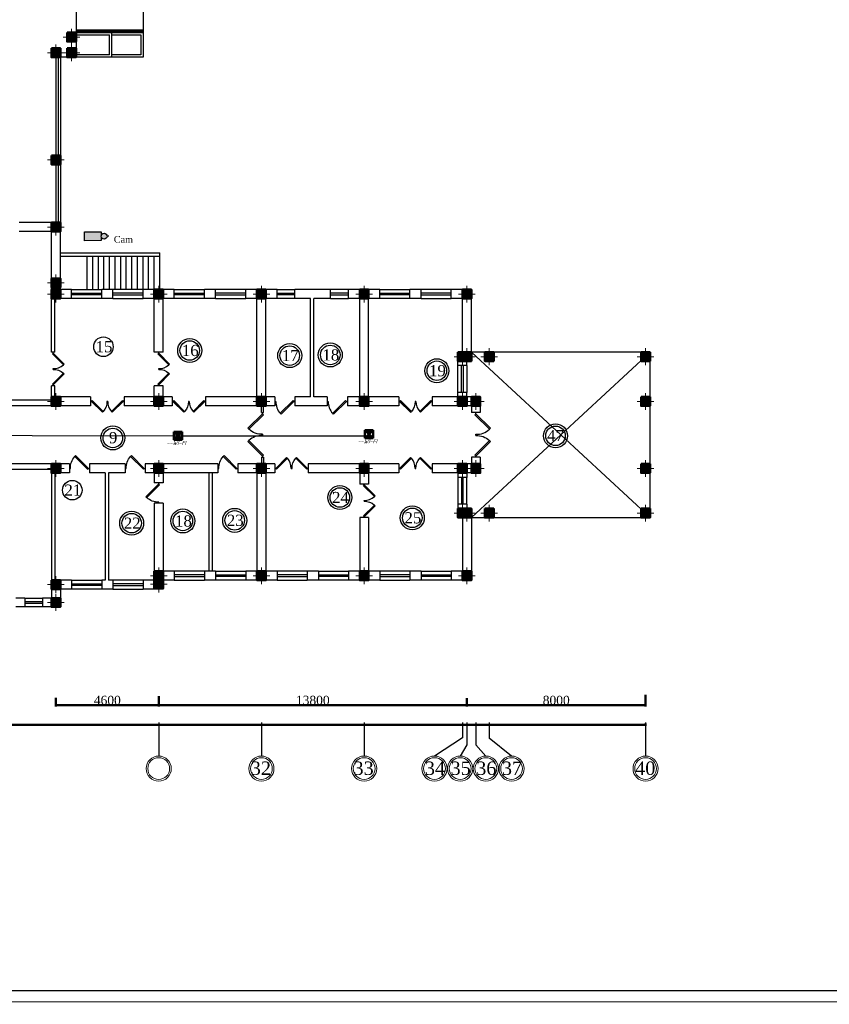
# Model space of a CAD drawing. Header units: millimetres. Extents: x 42471 to 951304, y -405702 to -322821.
# Tile 10 of 37: x 182699 to 218951, y -405539 to -361485. Entities that reach past the tile are written whole.
import ezdxf

# ---------------------------------------------------------------- set-up
doc = ezdxf.new("R2010")
doc.units = ezdxf.units.MM
for name, color, linetype in [('CCTV_TEXT', 7, 'Continuous'), ('kolonn', 7, 'Continuous'), ('os', 3, 'Continuous'), ('SEC. Оборудование (Equipment)', 7, 'Continuous'), ('Пожар - надписи', 7, 'Continuous')]:
    doc.layers.add(name, color=color, linetype=linetype)
doc.layers.add('ЭМ', color=240, linetype='Continuous', lineweight=20)
doc.styles.add('COMPLEX', font='isocpeur.ttf')
doc.styles.add('Gost_AW', font='isocpeui.ttf', dxfattribs={"width": 0.985, "height": 300})
doc.styles.get("Standard").update_dxf_attribs({"font": 'times.ttf'})
doc.dimstyles.new('ISO-25', dxfattribs={"dimtxt": 350, "dimasz": 100, "dimexe": 50, "dimexo": 50, "dimgap": 10, "dimtad": 1, "dimdec": 0, "dimtxsty": 'Standard', "dimblk": 'ARCHTICK', "dimcen": 20, "dimclrd": 1, "dimclre": 1, "dimadec": 0, "dimazin": 0, "dimtfac": 1, "dimtdec": 0, "dimtmove": 0, "dimatfit": 3, "dimldrblk": 'ARCHTICK', "dimfxl": 1, "dimarcsym": 0})

# ---------------------------------------------------------------- blocks, each defined once
blk = doc.blocks.new('jfgjhsdf')
blk.add_hatch(color=1).paths.add_polyline_path([(-593, 731), (-637, 687), (0, 50), (44, 94)])
at = {"color": 1}
for p, q in [((0, 1000), (0, 950)), ((0, 50), (0, 0))]:
    blk.add_line(p, q, dxfattribs=at)
blk.add_lwpolyline([(0, 50), (-637, 687), (-593, 731), (44, 94), (0, 50)], dxfattribs=at)
blk.add_arc((-33, 130), 821, 87.662, 132.9147, dxfattribs=at)
blk = doc.blocks.new('ghsdd')
at = {"ltscale": 50}
h = blk.add_hatch(color=256, dxfattribs=at)
h.paths.add_polyline_path([(0, 200), (-200, 200), (-200, 0), (0, 0)])
h.paths.add_polyline_path([(200, 0), (200, 200), (0, 200), (0, 0)])
h.paths.add_polyline_path([(0, 0), (-200, 0), (-200, -200), (0, -200)])
h.paths.add_polyline_path([(0, 0), (0, -200), (200, -200), (200, 0)])
at = {"lineweight": 0}
for p, q in [((0, -374), (0, 374)), ((-374, 0), (374, 0))]:
    blk.add_line(p, q, dxfattribs=at)
at = {"lineweight": 50, "ltscale": 50}
blk.add_lwpolyline([(200, 200), (200, -200), (-200, -200), (-200, 200), (200, 200)], dxfattribs=at)
blk = doc.blocks.new('1231234431252433')
at = {"layer": 'ЭМ', "color": 0, "lineweight": 20, "ltscale": 0.5}
blk.add_lwpolyline([(287242, 187022), (413342, 187022), (413342, 269622), (287242, 269622)], close=True, dxfattribs=at)
at = {"layer": 'ЭМ', "color": 0, "lineweight": 30, "ltscale": 0.5}
blk.add_lwpolyline([(289242, 187522), (412842, 187522), (412842, 269122), (289242, 269122)], close=True, dxfattribs=at)
blk = doc.blocks.new('_ArchTick')
at = {"color": 0, "linetype": 'ByBlock', "const_width": 0.15}
blk.add_lwpolyline([(-0.5, -0.5), (0.5, 0.5)], dxfattribs=at)
blk = doc.blocks.new('*D1703')
at = {"color": 1, "lineweight": -2, "transparency": 16777216}
for p, q in [((200711, 22085), (200711, 21625)), ((196111, 22012), (196111, 21625)), ((196111, 21675), (200711, 21675))]:
    blk.add_line(p, q, dxfattribs=at)
at = {"layer": 'Defpoints', "color": 0, "lineweight": 50, "transparency": 16777216}
for p in [(196111, 22062), (200711, 22135), (200711, 21675)]:
    blk.add_point(p, dxfattribs=at)
at = {"color": 1, "lineweight": -2, "transparency": 16777216, "xscale": 100, "yscale": 100, "zscale": 100, "rotation": 180}
blk.add_blockref('_ArchTick', (196111, 21675), dxfattribs=at)
at = {"color": 1, "lineweight": -2, "transparency": 16777216, "xscale": 100, "yscale": 100, "zscale": 100}
blk.add_blockref('_ArchTick', (200711, 21675), dxfattribs=at)
at = {"color": 0, "transparency": 16777216, "insert": (198411, 21895), "char_height": 400, "attachment_point": 5}
blk.add_mtext('4600', dxfattribs=at)
blk = doc.blocks.new('*D1704')
at = {"color": 1, "lineweight": -2, "transparency": 16777216}
for p, q in [((200711, 22085), (200711, 21625)), ((200711, 21675), (214511, 21675)), ((214511, 21986), (214511, 21625))]:
    blk.add_line(p, q, dxfattribs=at)
at = {"layer": 'Defpoints', "color": 0, "lineweight": 50, "transparency": 16777216}
for p in [(200711, 22135), (214511, 22036), (214511, 21675)]:
    blk.add_point(p, dxfattribs=at)
at = {"color": 1, "lineweight": -2, "transparency": 16777216, "xscale": 100, "yscale": 100, "zscale": 100, "rotation": 180}
blk.add_blockref('_ArchTick', (200711, 21675), dxfattribs=at)
at = {"color": 1, "lineweight": -2, "transparency": 16777216, "xscale": 100, "yscale": 100, "zscale": 100}
blk.add_blockref('_ArchTick', (214511, 21675), dxfattribs=at)
at = {"color": 0, "transparency": 16777216, "insert": (207611, 21895), "char_height": 400, "attachment_point": 5}
blk.add_mtext('13800', dxfattribs=at)
blk = doc.blocks.new('*D1705')
at = {"color": 1, "lineweight": -2, "transparency": 16777216}
for p, q in [((222511, 22144), (222511, 21625)), ((214511, 21986), (214511, 21625)), ((214511, 21675), (222511, 21675))]:
    blk.add_line(p, q, dxfattribs=at)
at = {"layer": 'Defpoints', "color": 0, "lineweight": 50, "transparency": 16777216}
for p in [(214511, 22036), (222511, 22194), (222511, 21675)]:
    blk.add_point(p, dxfattribs=at)
at = {"color": 1, "lineweight": -2, "transparency": 16777216, "xscale": 100, "yscale": 100, "zscale": 100, "rotation": 180}
blk.add_blockref('_ArchTick', (214511, 21675), dxfattribs=at)
at = {"color": 1, "lineweight": -2, "transparency": 16777216, "xscale": 100, "yscale": 100, "zscale": 100}
blk.add_blockref('_ArchTick', (222511, 21675), dxfattribs=at)
at = {"color": 0, "transparency": 16777216, "insert": (218511, 21895), "char_height": 400, "attachment_point": 5}
blk.add_mtext('8000', dxfattribs=at)
blk = doc.blocks.new('*D1706')
at = {"color": 1, "lineweight": -2, "transparency": 16777216}
for p, q in [((146911, 20853), (146911, 20750)), ((222511, 20800), (146911, 20800)), ((222511, 20853), (222511, 20750))]:
    blk.add_line(p, q, dxfattribs=at)
at = {"layer": 'Defpoints', "color": 0, "lineweight": 50, "transparency": 16777216}
for p in [(146911, 20903), (146911, 20800), (222511, 20903)]:
    blk.add_point(p, dxfattribs=at)
at = {"color": 1, "lineweight": -2, "transparency": 16777216, "xscale": 100, "yscale": 100, "zscale": 100, "rotation": 180}
blk.add_blockref('_ArchTick', (146911, 20800), dxfattribs=at)
at = {"color": 1, "lineweight": -2, "transparency": 16777216, "xscale": 100, "yscale": 100, "zscale": 100}
blk.add_blockref('_ArchTick', (222511, 20800), dxfattribs=at)
at = {"color": 0, "transparency": 16777216, "insert": (184711, 21023), "char_height": 400, "attachment_point": 5}
blk.add_mtext('75600', dxfattribs=at)
blk = doc.blocks.new('Извещатель комбинированный')
at = {"ltscale": 300}
h = blk.add_hatch(color=5, dxfattribs=at)
h.dxf.hatch_style = 1
h.paths.add_polyline_path([(0, 0), (171, 161), (171, 163), (-173, 163)])
h.paths.add_polyline_path([(-171, -161), (171, -161), (0, 0)])
at = {"layer": 'SEC. Оборудование (Equipment)', "color": 5, "lineweight": 50}
for p, q in [((171, -161), (-173, 163)), ((171, 163), (-173, 163)), ((-173, 163), (-173, -161)), ((171, 161), (-173, -163)), ((171, 163), (171, -161)), ((171, -161), (-173, -161))]:
    blk.add_line(p, q, dxfattribs=at)
blk = doc.blocks.new('124343576765846544')
at = {"lineweight": 25, "insert": (523109, 459232), "char_height": 243.53, "width": 2498.43, "attachment_point": 1, "line_spacing_factor": 1.104144, "style": 'COMPLEX'}
blk.add_mtext('\\pi981.33019;ООО \\P\\pi348.14792;MAX ACTIVE \\P\\pi453.55158;{\\H0.84862x;Toshkent. sh}', dxfattribs=at)
blk = doc.blocks.new('312453246243562654123')
at = {"layer": 'os', "color": 0}
for p, q in [((200710.9, 20902.9), (200710.9, 19402.9)), ((205310.9, 20902.9), (205310.9, 19402.9)), ((209910.9, 20902.9), (209910.9, 19402.9)), ((214310.9, 20902.9), (214310.9, 20213.7)), ((214510.9, 20902.9), (214510.9, 19908.2)), ((214910.9, 20902.9), (214910.9, 19908.2)), ((215510.9, 20902.9), (215510.9, 20200.4)), ((222510.9, 20902.9), (222510.9, 19402.9))]:
    blk.add_line(p, q, dxfattribs=at)
for points in [[(214310.9, 20213.7), (213060.9, 19402.9)], [(214510.9, 19908.2), (214210.9, 19402.9)], [(215360.9, 19402.9), (214910.9, 19908.2)], [(216510.9, 19402.9), (215510.9, 20200.4)]]:
    blk.add_lwpolyline(points, dxfattribs=at)
at = {"layer": 'os', "color": 0, "lineweight": 0}
for centre, radius in [((200710.9, 18840.4), 562.5), ((205310.9, 18840.4), 562.5), ((209910.9, 18840.4), 562.5), ((213060.9, 18840.4), 562.5), ((214210.9, 18840.4), 562.5), ((215360.9, 18840.4), 562.5), ((216510.9, 18840.4), 562.5), ((222510.9, 18840.4), 562.5), ((200710.9, 18840.4), 487.5), ((205310.9, 18840.4), 487.5), ((209910.9, 18840.4), 487.5), ((213060.9, 18840.4), 487.5), ((214210.9, 18840.4), 487.5), ((215360.9, 18840.4), 487.5), ((216510.9, 18840.4), 487.5), ((222510.9, 18840.4), 487.5)]:
    blk.add_circle(centre, radius, dxfattribs=at)
at = {"ltscale": 50}
for s, p in [('32', (204831.9, 18556.8)), ('33', (209431.9, 18556.8)), ('34', (212627.4, 18556.8)), ('35', (213777.4, 18556.8)), ('36', (214927.4, 18556.8)), ('37', (216077.4, 18556.8)), ('40', (222043.8, 18556.8))]:
    blk.add_text(s, height=600, dxfattribs=at).set_placement(p)
for base, p1, p2, picture, middle in [((200710.9, 21675.1), (196110.9, 22061.8), (200710.9, 22134.9), '*D1703', (198410.9, 21895.1)), ((214510.9, 21675.1), (200710.9, 22134.9), (214510.9, 22035.7), '*D1704', (207610.9, 21895.1)), ((222510.9, 21675.1), (214510.9, 22035.7), (222510.9, 22193.8), '*D1705', (218510.9, 21895.1))]:
    dim = blk.add_linear_dim(base=base, p1=p1, p2=p2, dimstyle='ISO-25', override={"dimtmove": 1})
    dim.commit()
    dim.dimension.update_dxf_attribs({"geometry": picture, "text_midpoint": middle})
dim = blk.add_linear_dim(base=(146910.9, 20800.4), p1=(222510.9, 20902.9), p2=(146910.9, 20902.9), dimstyle='ISO-25')
dim.commit()
dim.dimension.update_dxf_attribs({"geometry": '*D1706', "text_midpoint": (184710.9, 21023)})

msp = doc.modelspace()

# ---------------------------------------------------------------- hatches: boundary and pattern name
at = {"lineweight": 25, "true_color": 0x22346e}
h = msp.add_hatch(color=159, dxfattribs=at)
h.dxf.hatch_style = 1
h.paths.add_polyline_path([(185601.859, -371372.975), (186352.754, -371367.951), (186351.718, -371213.111, -0.081383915), (186345.176, -371170.315, -0.072625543), (186351.176, -371132.096), (186350.14, -370977.256), (185599.245, -370982.28)])
h.paths.add_polyline_path([(186345.176, -371170.315, 1), (186612.907, -371173.186, 1)])

# ---------------------------------------------------------------- linework, layer by layer
for p, q in [((188223.907, -360962.306), (188223.907, -363162.306)), ((185223.907, -362062.306), (188223.907, -362062.306)), ((185223.907, -362162.306), (186723.907, -362162.306)), ((186823.907, -362162.306), (188123.907, -362162.306)), ((188123.907, -362162.306), (188123.907, -363062.306)), ((186723.907, -363062.306), (185223.907, -363062.306)), ((188223.907, -363162.306), (185223.907, -363162.306)), ((188123.907, -363062.306), (186823.907, -363062.306)), ((184523.907, -371912.306), (188973.907, -371912.306)), ((184523.907, -372062.306), (188973.907, -372062.306)), ((185723.907, -373562.306), (185723.907, -372062.306)), ((185973.907, -373562.306), (185973.907, -372062.306)), ((186223.907, -373562.306), (186223.907, -372062.306)), ((186473.907, -373562.306), (186473.907, -372062.306)), ((186723.907, -373562.306), (186723.907, -372062.306)), ((186973.907, -373562.306), (186973.907, -372062.306)), ((187223.907, -373562.306), (187223.907, -372062.306)), ((187473.907, -373562.306), (187473.907, -372062.306)), ((187723.907, -373562.306), (187723.907, -372062.306)), ((187973.907, -373562.306), (187973.907, -372062.306)), ((188223.907, -373562.306), (188223.907, -372062.306)), ((188473.907, -373562.306), (188473.907, -372062.306)), ((188723.907, -373562.306), (188723.907, -372062.306)), ((188973.907, -373562.306), (188973.907, -371912.306))]:
    msp.add_line(p, q)
at = {"color": 1}
for p, q in [((185223.907, -361942.306), (188223.907, -361942.306)), ((185223.907, -362002.306), (188223.907, -362002.306)), ((184323.907, -363162.306), (184323.907, -367562.306)), ((184423.907, -363162.306), (184423.907, -367562.306)), ((184323.907, -367962.306), (184323.907, -370562.306)), ((184423.907, -367962.306), (184423.907, -370562.306)), ((185023.907, -373562.306), (186373.907, -373562.306)), ((188223.907, -373562.306), (186873.907, -373562.306)), ((189623.907, -373562.306), (190973.907, -373562.306)), ((192823.907, -373562.306), (191473.907, -373562.306)), ((194223.907, -373562.306), (195023.907, -373562.306)), ((197423.907, -373562.306), (196623.907, -373562.306)), ((198823.907, -373562.306), (200173.907, -373562.306)), ((202023.907, -373562.306), (200673.907, -373562.306)), ((185023.907, -373722.306), (186373.907, -373722.306)), ((186373.907, -373802.306), (185023.907, -373802.306)), ((186373.907, -373962.306), (185023.907, -373962.306)), ((188223.907, -373722.306), (186873.907, -373722.306)), ((186873.907, -373802.306), (188223.907, -373802.306)), ((186873.907, -373962.306), (188223.907, -373962.306)), ((189623.907, -373722.306), (190973.907, -373722.306)), ((190973.907, -373802.306), (189623.907, -373802.306)), ((190973.907, -373962.306), (189623.907, -373962.306)), ((192823.907, -373722.306), (191473.907, -373722.306)), ((191473.907, -373802.306), (192823.907, -373802.306)), ((191473.907, -373962.306), (192823.907, -373962.306)), ((194223.907, -373722.306), (195023.907, -373722.306)), ((195023.907, -373802.306), (194223.907, -373802.306)), ((195023.907, -373962.306), (194223.907, -373962.306)), ((197423.907, -373722.306), (196623.907, -373722.306)), ((196623.907, -373802.306), (197423.907, -373802.306)), ((196623.907, -373962.306), (197423.907, -373962.306)), ((198823.907, -373722.306), (200173.907, -373722.306)), ((200173.907, -373802.306), (198823.907, -373802.306)), ((200173.907, -373962.306), (198823.907, -373962.306)), ((202023.907, -373722.306), (200673.907, -373722.306)), ((200673.907, -373802.306), (202023.907, -373802.306)), ((200673.907, -373962.306), (202023.907, -373962.306)), ((202923.907, -383762.306), (210923.907, -376362.306)), ((210923.907, -383762.306), (202923.907, -376362.306)), ((202323.907, -378162.306), (202323.907, -376962.306)), ((202483.907, -378162.306), (202483.907, -376962.306)), ((202563.907, -376962.306), (202563.907, -378162.306)), ((202723.907, -376962.306), (202723.907, -378162.306)), ((193533.907, -379062.306), (193533.907, -378762.306)), ((193613.907, -379062.306), (193613.907, -378762.306)), ((193533.907, -379062.306), (193613.907, -379062.306)), ((193533.907, -381062.306), (193533.907, -381362.306)), ((193533.907, -381062.306), (193613.907, -381062.306)), ((193613.907, -381062.306), (193613.907, -381362.306)), ((202323.907, -381962.306), (202323.907, -383162.306)), ((202483.907, -381962.306), (202483.907, -383162.306)), ((202563.907, -383162.306), (202563.907, -381962.306)), ((202723.907, -383162.306), (202723.907, -381962.306)), ((190973.907, -386162.306), (189623.907, -386162.306)), ((190973.907, -386322.306), (189623.907, -386322.306)), ((191473.907, -386162.306), (192823.907, -386162.306)), ((191473.907, -386322.306), (192823.907, -386322.306)), ((195573.907, -386162.306), (194223.907, -386162.306)), ((195573.907, -386322.306), (194223.907, -386322.306)), ((196073.907, -386162.306), (197423.907, -386162.306)), ((196073.907, -386322.306), (197423.907, -386322.306)), ((200173.907, -386162.306), (198823.907, -386162.306)), ((200173.907, -386322.306), (198823.907, -386322.306)), ((200673.907, -386162.306), (202023.907, -386162.306)), ((200673.907, -386322.306), (202023.907, -386322.306)), ((185023.907, -386562.306), (186373.907, -386562.306)), ((185023.907, -386722.306), (186373.907, -386722.306)), ((188223.907, -386562.306), (186873.907, -386562.306)), ((188223.907, -386722.306), (186873.907, -386722.306)), ((189623.907, -386402.306), (190973.907, -386402.306)), ((189623.907, -386562.306), (190973.907, -386562.306)), ((192823.907, -386402.306), (191473.907, -386402.306)), ((192823.907, -386562.306), (191473.907, -386562.306)), ((194223.907, -386402.306), (195573.907, -386402.306)), ((194223.907, -386562.306), (195573.907, -386562.306)), ((197423.907, -386402.306), (196073.907, -386402.306)), ((197423.907, -386562.306), (196073.907, -386562.306)), ((198823.907, -386402.306), (200173.907, -386402.306)), ((198823.907, -386562.306), (200173.907, -386562.306)), ((202023.907, -386402.306), (200673.907, -386402.306)), ((202023.907, -386562.306), (200673.907, -386562.306)), ((186373.907, -386802.306), (185023.907, -386802.306)), ((186373.907, -386962.306), (185023.907, -386962.306)), ((186873.907, -386802.306), (188223.907, -386802.306)), ((186873.907, -386962.306), (188223.907, -386962.306)), ((182923.907, -387362.306), (183723.907, -387362.306)), ((182923.907, -387522.306), (183723.907, -387522.306)), ((183723.907, -387602.306), (182923.907, -387602.306)), ((183723.907, -387762.306), (182923.907, -387762.306))]:
    msp.add_line(p, q, dxfattribs=at)
at = {"lineweight": 30}
for p, q in [((184523.907, -370562.306), (182673.907, -370562.306)), ((184523.907, -373562.306), (184523.907, -370562.306)), ((184123.907, -370962.306), (182673.907, -370962.306)), ((184123.907, -376362.306), (184123.907, -370962.306)), ((184523.907, -373462.306), (184123.907, -373462.306)), ((185023.907, -373562.306), (184123.907, -373562.306)), ((185023.907, -373962.306), (185023.907, -373562.306)), ((186873.907, -373562.306), (186373.907, -373562.306)), ((186373.907, -373962.306), (186373.907, -373562.306)), ((186873.907, -373962.306), (186873.907, -373562.306)), ((188223.907, -373962.306), (188223.907, -373562.306)), ((189623.907, -373562.306), (188223.907, -373562.306)), ((189623.907, -373962.306), (189623.907, -373562.306)), ((191473.907, -373562.306), (190973.907, -373562.306)), ((190973.907, -373962.306), (190973.907, -373562.306)), ((191473.907, -373962.306), (191473.907, -373562.306)), ((194223.907, -373562.306), (192823.907, -373562.306)), ((192823.907, -373962.306), (192823.907, -373562.306)), ((194223.907, -373962.306), (194223.907, -373562.306)), ((196623.907, -373562.306), (195023.907, -373562.306)), ((195023.907, -373962.306), (195023.907, -373562.306)), ((196623.907, -373962.306), (196623.907, -373562.306)), ((198823.907, -373562.306), (197423.907, -373562.306)), ((197423.907, -373962.306), (197423.907, -373562.306)), ((198823.907, -373962.306), (198823.907, -373562.306)), ((200673.907, -373562.306), (200173.907, -373562.306)), ((200173.907, -373962.306), (200173.907, -373562.306)), ((200673.907, -373962.306), (200673.907, -373562.306)), ((202023.907, -373962.306), (202023.907, -373562.306)), ((202923.907, -373562.306), (202023.907, -373562.306)), ((202923.907, -376762.306), (202923.907, -373562.306)), ((185023.907, -373962.306), (184123.907, -373962.306)), ((184273.907, -376362.306), (184273.907, -373962.306)), ((186873.907, -373962.306), (186373.907, -373962.306)), ((188723.907, -373962.306), (188223.907, -373962.306)), ((188723.907, -376362.306), (188723.907, -373962.306)), ((189123.907, -376362.306), (189123.907, -373962.306)), ((189623.907, -373962.306), (189123.907, -373962.306)), ((191473.907, -373962.306), (190973.907, -373962.306)), ((193323.907, -373962.306), (192823.907, -373962.306)), ((193323.907, -378362.306), (193323.907, -373962.306)), ((194223.907, -373962.306), (193723.907, -373962.306)), ((193723.907, -378362.306), (193723.907, -373962.306)), ((195723.907, -373962.306), (195023.907, -373962.306)), ((195723.907, -378362.306), (195723.907, -373962.306)), ((195873.907, -378362.306), (195873.907, -373962.306)), ((196623.907, -373962.306), (195873.907, -373962.306)), ((197923.907, -373962.306), (197423.907, -373962.306)), ((197923.907, -378362.306), (197923.907, -373962.306)), ((198823.907, -373962.306), (198323.907, -373962.306)), ((198323.907, -378362.306), (198323.907, -373962.306)), ((200673.907, -373962.306), (200173.907, -373962.306)), ((202523.907, -373962.306), (202023.907, -373962.306)), ((202523.907, -376362.306), (202523.907, -373962.306)), ((184273.907, -376362.306), (184123.907, -376362.306)), ((189123.907, -376362.306), (188723.907, -376362.306)), ((202523.907, -376362.306), (202323.907, -376362.306)), ((202323.907, -376962.306), (202323.907, -376362.306)), ((202723.907, -376962.306), (202323.907, -376962.306)), ((202923.907, -376762.306), (202723.907, -376762.306)), ((202723.907, -376962.306), (202723.907, -376762.306)), ((184123.907, -378512.306), (184123.907, -377862.306)), ((184273.907, -377862.306), (184123.907, -377862.306)), ((184273.907, -378362.306), (184273.907, -377862.306)), ((189123.907, -377862.306), (188723.907, -377862.306)), ((188723.907, -378362.306), (188723.907, -377862.306)), ((189123.907, -378362.306), (189123.907, -377862.306)), ((185873.907, -378362.306), (184123.907, -378362.306)), ((185873.907, -378362.306), (185873.907, -378762.306)), ((187373.907, -378362.306), (187373.907, -378762.306)), ((188723.907, -378362.306), (187373.907, -378362.306)), ((189523.907, -378362.306), (189123.907, -378362.306)), ((189523.907, -378362.306), (189523.907, -378762.306)), ((191023.907, -378362.306), (191023.907, -378762.306)), ((193323.907, -378362.306), (191023.907, -378362.306)), ((194123.907, -378362.306), (193723.907, -378362.306)), ((194123.907, -378362.306), (194123.907, -378762.306)), ((195023.907, -378362.306), (195023.907, -378762.306)), ((195723.907, -378362.306), (195023.907, -378362.306)), ((196473.907, -378362.306), (195873.907, -378362.306)), ((196473.907, -378362.306), (196473.907, -378762.306)), ((197373.907, -378362.306), (197373.907, -378762.306)), ((197923.907, -378362.306), (197373.907, -378362.306)), ((199673.907, -378362.306), (198323.907, -378362.306)), ((199673.907, -378362.306), (199673.907, -378762.306)), ((201173.907, -378362.306), (201173.907, -378762.306)), ((202323.907, -378362.306), (201173.907, -378362.306)), ((202723.907, -378162.306), (202323.907, -378162.306)), ((202323.907, -378362.306), (202323.907, -378162.306)), ((202723.907, -378362.306), (202723.907, -378162.306)), ((203323.907, -378362.306), (202723.907, -378362.306)), ((203323.907, -378362.306), (203323.907, -379062.306)), ((185873.907, -378762.306), (179023.907, -378762.306)), ((184123.907, -378512.306), (179423.907, -378512.306)), ((189523.907, -378762.306), (187373.907, -378762.306)), ((194123.907, -378762.306), (191023.907, -378762.306)), ((196473.907, -378762.306), (195023.907, -378762.306)), ((199673.907, -378762.306), (197373.907, -378762.306)), ((202923.907, -378762.306), (201173.907, -378762.306)), ((202923.907, -378762.306), (202923.907, -379062.306)), ((203323.907, -379062.306), (202923.907, -379062.306)), ((184923.907, -381362.306), (179023.907, -381362.306)), ((184923.907, -381362.306), (184923.907, -381762.306)), ((185823.907, -381362.306), (185823.907, -381762.306)), ((187423.907, -381362.306), (185823.907, -381362.306)), ((187423.907, -381362.306), (187423.907, -381762.306)), ((191573.907, -381362.306), (188323.907, -381362.306)), ((188323.907, -381362.306), (188323.907, -381762.306)), ((191573.907, -381362.306), (191573.907, -381762.306)), ((192473.907, -381362.306), (192473.907, -381762.306)), ((194123.907, -381362.306), (192473.907, -381362.306)), ((194123.907, -381362.306), (194123.907, -381762.306)), ((199673.907, -381362.306), (195623.907, -381362.306)), ((195623.907, -381362.306), (195623.907, -381762.306)), ((199673.907, -381362.306), (199673.907, -381762.306)), ((201173.907, -381362.306), (201173.907, -381762.306)), ((202923.907, -381362.306), (201173.907, -381362.306)), ((203323.907, -381062.306), (202923.907, -381062.306)), ((202923.907, -381062.306), (202923.907, -381362.306)), ((203323.907, -381062.306), (203323.907, -381762.306)), ((184123.907, -381612.306), (179423.907, -381612.306)), ((184123.907, -381612.306), (184123.907, -387362.306)), ((184923.907, -381762.306), (184273.907, -381762.306)), ((184273.907, -381762.306), (184273.907, -386562.306)), ((186523.907, -381762.306), (185823.907, -381762.306)), ((186523.907, -381762.306), (186523.907, -386562.306)), ((186673.907, -381762.306), (186673.907, -386562.306)), ((187423.907, -381762.306), (186673.907, -381762.306)), ((188723.907, -381762.306), (188323.907, -381762.306)), ((188723.907, -381762.306), (188723.907, -382212.306)), ((191573.907, -381762.306), (189123.907, -381762.306)), ((189123.907, -381762.306), (189123.907, -382212.306)), ((191173.907, -381762.306), (191173.907, -386162.306)), ((191323.907, -381762.306), (191323.907, -386162.306)), ((193323.907, -381762.306), (192473.907, -381762.306)), ((193323.907, -381762.306), (193323.907, -386162.306)), ((194123.907, -381762.306), (193723.907, -381762.306)), ((193723.907, -381762.306), (193723.907, -386162.306)), ((197923.907, -381762.306), (195623.907, -381762.306)), ((197923.907, -381762.306), (197923.907, -382262.306)), ((199673.907, -381762.306), (198323.907, -381762.306)), ((198323.907, -381762.306), (198323.907, -382262.306)), ((202323.907, -381762.306), (201173.907, -381762.306)), ((202323.907, -381762.306), (202323.907, -381962.306)), ((202723.907, -381762.306), (202723.907, -381962.306)), ((203323.907, -381762.306), (202723.907, -381762.306)), ((189123.907, -382212.306), (188723.907, -382212.306)), ((198323.907, -382262.306), (197923.907, -382262.306)), ((202723.907, -381962.306), (202323.907, -381962.306)), ((189123.907, -383112.306), (188723.907, -383112.306)), ((188723.907, -383112.306), (188723.907, -386562.306)), ((189123.907, -383112.306), (189123.907, -386162.306)), ((202323.907, -383162.306), (202323.907, -383762.306)), ((202723.907, -383162.306), (202323.907, -383162.306)), ((202723.907, -383162.306), (202723.907, -383362.306)), ((202923.907, -383362.306), (202723.907, -383362.306)), ((202923.907, -383362.306), (202923.907, -386562.306)), ((198323.907, -383762.306), (197923.907, -383762.306)), ((197923.907, -383762.306), (197923.907, -386162.306)), ((198323.907, -383762.306), (198323.907, -386162.306)), ((202523.907, -383762.306), (202323.907, -383762.306)), ((202523.907, -383762.306), (202523.907, -386162.306)), ((189623.907, -386162.306), (189123.907, -386162.306)), ((189623.907, -386162.306), (189623.907, -386562.306)), ((191473.907, -386162.306), (190973.907, -386162.306)), ((190973.907, -386162.306), (190973.907, -386562.306)), ((191473.907, -386162.306), (191473.907, -386562.306)), ((192823.907, -386162.306), (192823.907, -386562.306)), ((193323.907, -386162.306), (192823.907, -386162.306)), ((194223.907, -386162.306), (193723.907, -386162.306)), ((194223.907, -386162.306), (194223.907, -386562.306)), ((196073.907, -386162.306), (195573.907, -386162.306)), ((195573.907, -386162.306), (195573.907, -386562.306)), ((196073.907, -386162.306), (196073.907, -386562.306)), ((197423.907, -386162.306), (197423.907, -386562.306)), ((197923.907, -386162.306), (197423.907, -386162.306)), ((198823.907, -386162.306), (198323.907, -386162.306)), ((198823.907, -386162.306), (198823.907, -386562.306)), ((200673.907, -386162.306), (200173.907, -386162.306)), ((200173.907, -386162.306), (200173.907, -386562.306)), ((200673.907, -386162.306), (200673.907, -386562.306)), ((202023.907, -386162.306), (202023.907, -386562.306)), ((202523.907, -386162.306), (202023.907, -386162.306)), ((185023.907, -386562.306), (184123.907, -386562.306)), ((185023.907, -386562.306), (185023.907, -386962.306)), ((186373.907, -386562.306), (186373.907, -386962.306)), ((186523.907, -386562.306), (186373.907, -386562.306)), ((186873.907, -386562.306), (186673.907, -386562.306)), ((186873.907, -386562.306), (186873.907, -386962.306)), ((188223.907, -386562.306), (188223.907, -386962.306)), ((188723.907, -386562.306), (188223.907, -386562.306)), ((189623.907, -386562.306), (189123.907, -386562.306)), ((189123.907, -386562.306), (189123.907, -386962.306)), ((191473.907, -386562.306), (190973.907, -386562.306)), ((194223.907, -386562.306), (192823.907, -386562.306)), ((196073.907, -386562.306), (195573.907, -386562.306)), ((198823.907, -386562.306), (197423.907, -386562.306)), ((200673.907, -386562.306), (200173.907, -386562.306)), ((202923.907, -386562.306), (202023.907, -386562.306)), ((185023.907, -386962.306), (184523.907, -386962.306)), ((184523.907, -386962.306), (184523.907, -387762.306)), ((186873.907, -386962.306), (186373.907, -386962.306)), ((189123.907, -386962.306), (188223.907, -386962.306)), ((182923.907, -387362.306), (182523.907, -387362.306)), ((182923.907, -387362.306), (182923.907, -387762.306)), ((183723.907, -387362.306), (183723.907, -387762.306)), ((184123.907, -387362.306), (183723.907, -387362.306)), ((182923.907, -387762.306), (182523.907, -387762.306)), ((184523.907, -387762.306), (183723.907, -387762.306))]:
    msp.add_line(p, q, dxfattribs=at)
for points in [[(204123.907, -353562.306), (184523.907, -353562.306), (184523.907, -357962.306), (185223.907, -357962.306), (185223.907, -363162.306), (184523.907, -363162.306), (184523.907, -370562.306)], [(186823.907, -363162.306), (186823.907, -362062.306)], [(186723.907, -363062.306), (186723.907, -362162.306)]]:
    msp.add_lwpolyline(points)
for points in [[(184823.907, -362062.306), (185223.907, -362062.306), (185223.907, -362462.306), (184823.907, -362462.306)], [(184123.907, -362762.306), (184523.907, -362762.306), (184523.907, -363162.306), (184123.907, -363162.306)], [(184823.907, -362762.306), (185223.907, -362762.306), (185223.907, -363162.306), (184823.907, -363162.306)], [(184123.907, -367562.306), (184523.907, -367562.306), (184523.907, -367962.306), (184123.907, -367962.306)]]:
    msp.add_lwpolyline(points, close=True, dxfattribs=at)
at = {"color": 1}
msp.add_lwpolyline([(202923.907, -383762.306), (210923.907, -383762.306), (210923.907, -376362.306), (202923.907, -376362.306)], dxfattribs=at)
at = {"lineweight": 25}
msp.add_lwpolyline([(147363.965, -379807.247), (158684.761, -379929.831), (169263.756, -380079.698), (176899.408, -380079.698), (189601.022, -380104.157), (198155.54, -380104.157)], dxfattribs=at)
at = {"color": 1}
for centre, radius in [((186449.405, -376119.258), 437.019), ((190311.592, -376286.814), 537.019), ((190311.592, -376286.814), 437.019), ((194790.962, -376514.616), 537.019), ((194790.962, -376514.616), 437.019), ((196606.377, -376484.929), 537.019), ((196606.377, -376484.929), 437.019), ((201379.369, -377191.403), 537.019), ((201379.369, -377191.403), 437.019), ((186869.17, -380197.475), 537.019), ((206692.762, -380101.986), 537.019), ((206692.762, -380101.986), 437.019), ((186869.17, -380197.475), 437.019), ((185053.238, -382536.061), 437.019), ((197037.041, -382865.567), 537.019), ((197037.041, -382865.567), 437.019), ((200279.506, -383773.053), 537.019), ((187713.59, -384013.806), 537.019), ((187713.59, -384013.806), 437.019), ((190006.021, -383914.417), 537.019), ((190006.021, -383914.417), 437.019), ((192326.753, -383886.144), 537.019), ((192326.753, -383886.144), 437.019), ((200279.506, -383773.053), 437.019)]:
    msp.add_circle(centre, radius, dxfattribs=at)
at = {"layer": 'Пожар - надписи', "color": 244, "lineweight": 30, "ltscale": 300, "true_color": 0x991b1e}
msp.add_line((186692.778, -371163.956), (186607.903, -371165.617), dxfattribs=at)
msp.add_lwpolyline([(186351.718, -371213.111), (186352.754, -371367.951), (185601.859, -371372.975), (185599.245, -370982.28), (186350.14, -370977.256), (186351.176, -371132.096)], dxfattribs=at)
msp.add_circle((186479.041, -371171.75), 133.873, dxfattribs=at)

# ---------------------------------------------------------------- block references
at = {"lineweight": 50}
for name, p in [('1231234431252433', (-172411.212, -592443.46)), ('124343576765846544', (-443006.61, -862835.63)), ('124343576765846544', (-421006.61, -862835.63))]:
    msp.add_blockref(name, p, dxfattribs=at)
at = {"color": 1, "lineweight": 50}
msp.add_blockref('312453246243562654123', (-11786.972, -413832.699), dxfattribs=at)
for p, xscale, yscale, zscale, rotation in [((184198.907, -376362.306), 0.769230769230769, 0.769230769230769, 0.769230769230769, 180), ((188923.907, -376362.306), 0.769230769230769, 0.769230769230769, 0.769230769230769, 180), ((185873.907, -378562.306), -0.769230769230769, 0.769230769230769, 0.769230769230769, 270), ((187373.907, -378562.306), 0.769230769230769, 0.769230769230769, 0.769230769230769, 90), ((189523.907, -378562.306), -0.769230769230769, 0.769230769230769, 0.769230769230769, 270), ((191023.907, -378562.306), 0.769230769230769, 0.769230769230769, 0.769230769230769, 90), ((195023.907, -378562.306), 0.8999999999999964, 0.8999999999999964, 0.8999999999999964, 90), ((197373.907, -378562.306), 0.8999999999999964, 0.8999999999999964, 0.8999999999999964, 90), ((199673.907, -378562.306), -0.769230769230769, 0.769230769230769, 0.769230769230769, 270), ((201173.907, -378562.306), 0.769230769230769, 0.769230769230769, 0.769230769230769, 90), ((193573.907, -379062.306), -1.025641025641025, 1.025641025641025, 1.025641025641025, 180), ((203123.907, -379062.306), 1.025641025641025, 1.025641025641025, 1.025641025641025, 180), ((185823.907, -381562.306), -0.9000000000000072, 0.9000000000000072, 0.9000000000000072, 90), ((188323.907, -381562.306), -0.9000000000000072, 0.9000000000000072, 0.9000000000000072, 90), ((192473.907, -381562.306), -0.9000000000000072, 0.9000000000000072, 0.9000000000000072, 90), ((194123.907, -381562.306), 0.769230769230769, 0.769230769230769, 0.769230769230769, 270), ((195623.907, -381562.306), -0.769230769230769, 0.769230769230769, 0.769230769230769, 90), ((199673.907, -381562.306), 0.769230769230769, 0.769230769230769, 0.769230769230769, 270), ((201173.907, -381562.306), -0.769230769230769, 0.769230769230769, 0.769230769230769, 90), ((188923.907, -382212.306), -0.9000000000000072, 0.9000000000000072, 0.9000000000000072, 180), ((198123.907, -382262.306), 0.769230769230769, 0.769230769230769, 0.769230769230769, 180)]:
    msp.add_blockref('jfgjhsdf', p, dxfattribs=dict(xscale=xscale, yscale=yscale, zscale=zscale, rotation=rotation))
for p, xscale, yscale, zscale in [((184198.907, -377862.306), -0.769230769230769, 0.769230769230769, 0.769230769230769), ((188923.907, -377862.306), -0.769230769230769, 0.769230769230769, 0.769230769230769), ((193573.907, -381062.306), 1.025641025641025, 1.025641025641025, 1.025641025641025), ((203123.907, -381062.306), -1.025641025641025, 1.025641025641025, 1.025641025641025), ((198123.907, -383762.306), -0.769230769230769, 0.769230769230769, 0.769230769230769)]:
    msp.add_blockref('jfgjhsdf', p, dxfattribs=dict(xscale=xscale, yscale=yscale, zscale=zscale))
at = {"layer": 'kolonn', "xscale": -1}
for p in [(185023.907, -362262.306), (184323.907, -362962.306), (185023.907, -362962.306), (184323.907, -367762.306), (184323.907, -370762.306), (184323.907, -373262.306), (184323.907, -373762.306), (188923.907, -373762.306), (193523.907, -373762.306), (198123.907, -373762.306), (202723.907, -373762.306), (202523.907, -376562.306), (202723.907, -376562.306), (203723.907, -376562.306), (210723.907, -376562.306), (184323.907, -378562.306), (188923.907, -378562.306), (193523.907, -378562.306), (198123.907, -378562.306), (202523.907, -378562.306), (203123.907, -378562.306), (210723.907, -378562.306), (184323.907, -381562.306), (188923.907, -381562.306), (193523.907, -381562.306), (198123.907, -381562.306), (202523.907, -381562.306), (203123.907, -381562.306), (210723.907, -381562.306), (202523.907, -383562.306), (202723.907, -383562.306), (203723.907, -383562.306), (210723.907, -383562.306), (188923.907, -386362.306), (193523.907, -386362.306), (198123.907, -386362.306), (202723.907, -386362.306), (184323.907, -386762.306), (188923.907, -386735.933), (184323.907, -387562.306)]:
    msp.add_blockref('ghsdd', p, dxfattribs=at)
at = {"layer": 'Пожар - надписи', "color": 7, "lineweight": 30, "ltscale": 300, "xscale": 1.096478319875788, "yscale": 1.096478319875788, "zscale": 1.096478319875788}
for p in [(189790.942, -380105.157), (198345.406, -380032.46)]:
    msp.add_blockref('Извещатель комбинированный', p, dxfattribs=at)

# ---------------------------------------------------------------- texts
at = {"color": 1}
for s, p in [('15', (186097.262, -376367.273)), ('16', (189959.449, -376534.83)), ('17', (194438.819, -376762.632)), ('18', (196254.234, -376732.945)), ('19', (201027.226, -377439.419)), ('9', (186695.198, -380437.015)), ('47', (206313.253, -380341.526)), ('21', (184701.095, -382784.077)), ('24', (196684.898, -383113.583)), ('18', (189653.878, -384162.432)), ('23', (191974.61, -384134.16)), ('25', (199927.363, -384021.069)), ('22', (187361.447, -384261.822))]:
    msp.add_text(s, height=500, dxfattribs=at).set_placement(p)
at = {"layer": 'CCTV_TEXT', "linetype": 'Continuous'}
msp.add_text('Cam', height=300, dxfattribs=at).set_placement((186915.409, -371462.31))
at = {"layer": 'Пожар - надписи', "color": 7, "lineweight": 30, "ltscale": 300, "char_height": 185.74343, "width": 5683.18834, "attachment_point": 4, "style": 'Gost_AW'}
for insert in [(189272.944, -380428.31), (197827.408, -380355.613)]:
    msp.add_mtext('{\\Q10;\\W0.85;--WI-FI}', dxfattribs=dict(at, insert=insert))

doc.saveas('drawing.dxf')
